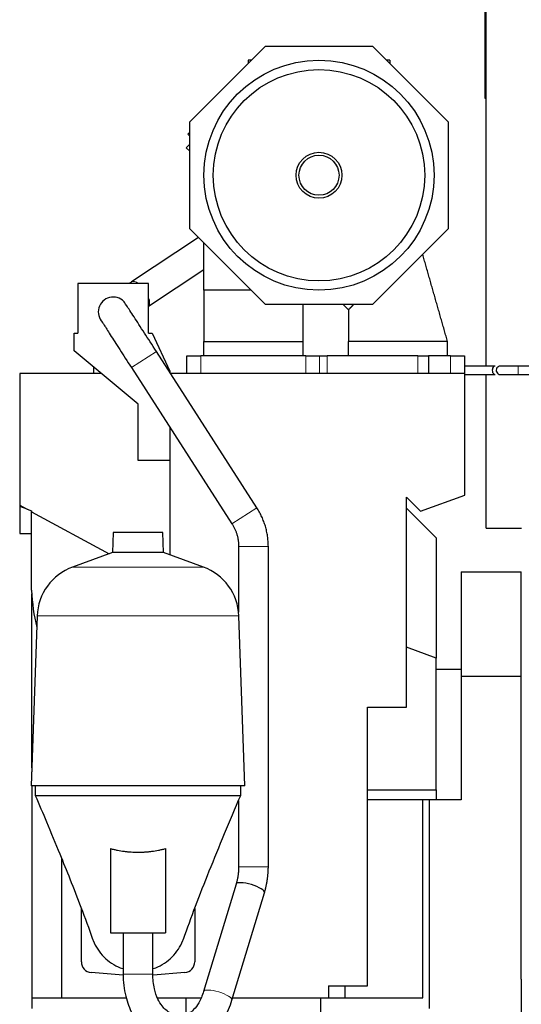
# Model space of a CAD drawing. Header units: inches. Extents: x 0 to 23760, y -13 to 16800.
# Tile 159 of 209: x 14901 to 15609, y 13331 to 14722. Entities that reach past the tile are written whole.
import ezdxf

# ---------------------------------------------------------------- set-up
doc = ezdxf.new("R2010")
doc.units = ezdxf.units.IN
doc.layers.add('254', color=7, linetype='Continuous', true_color=0xffffff)

msp = doc.modelspace()

# ---------------------------------------------------------------- linework, layer by layer
at = {"layer": '254', "color": 2, "linetype": 'Continuous', "lineweight": 25}
for p, q in [((15559.217, 14232.465), (15559.217, 14803.477)), ((15557.717, 14610.446), (15557.717, 14773.446)), ((15140.669, 14577.556), (15247.575, 14684.462)), ((15247.575, 14684.462), (15398.763, 14684.462)), ((15398.763, 14684.462), (15505.669, 14577.556)), ((15227.575, 14664.462), (15223.169, 14664.462)), ((15223.169, 14664.462), (15223.169, 14660.056)), ((15423.169, 14664.462), (15418.763, 14664.462)), ((15423.169, 14664.462), (15423.169, 14660.056)), ((15559.217, 14610.446), (15557.717, 14610.446)), ((15140.669, 14426.368), (15140.669, 14577.556)), ((15505.669, 14577.556), (15505.669, 14426.368)), ((15137.907, 14559.945), (15140.67, 14562.707)), ((15140.67, 14557.183), (15137.907, 14559.945)), ((15140.67, 14545.737), (15135.786, 14540.853)), ((15135.786, 14540.853), (15140.669, 14535.969)), ((15247.575, 14319.462), (15140.669, 14426.368)), ((15505.669, 14426.368), (15398.763, 14319.462)), ((15152.95, 14414.083), (15058.491, 14351.327)), ((15160.669, 14339.462), (15160.669, 14406.367)), ((15082.719, 14316.998), (15160.669, 14368.787)), ((14982.717, 14348.962), (14982.717, 14278.962)), ((15082.717, 14348.962), (14982.717, 14348.962)), ((15082.717, 14278.962), (15082.717, 14348.962)), ((15160.946, 14339.462), (15160.683, 14339.462)), ((15398.763, 14319.462), (15247.575, 14319.462)), ((15357.177, 14319.462), (15364.674, 14311.964)), ((14977.717, 14278.962), (14982.717, 14278.962)), ((14977.717, 14253.962), (14977.717, 14278.962)), ((15082.717, 14278.962), (15087.717, 14278.962)), ((15087.717, 14278.962), (15112.717, 14225.349)), ((15067.717, 14178.443), (14977.717, 14253.962)), ((15160.669, 14266.962), (15230.776, 14266.962)), ((15160.669, 14246.962), (15160.669, 14266.962)), ((15230.776, 14266.962), (15300.674, 14266.962)), ((15300.674, 14246.962), (15300.674, 14266.962)), ((15364.674, 14246.962), (15364.674, 14266.962)), ((15364.674, 14266.962), (15364.675, 14266.962)), ((15504.647, 14266.962), (15504.674, 14266.962)), ((15504.674, 14246.962), (15504.674, 14266.962)), ((15504.675, 14266.962), (15504.674, 14266.962)), ((15235.615, 14032.324), (15093.619, 14253.044)), ((15136.674, 14246.962), (15156.174, 14246.962)), ((15136.674, 14221.962), (15136.674, 14246.962)), ((15304.77, 14246.962), (15156.174, 14246.962)), ((15304.77, 14246.962), (15323.822, 14246.962)), ((15323.822, 14246.962), (15334.57, 14246.962)), ((15462.674, 14246.962), (15334.57, 14246.962)), ((15462.674, 14246.962), (15477.674, 14246.962)), ((15508.674, 14246.962), (15477.673, 14246.962)), ((15477.674, 14246.962), (15477.674, 14221.962)), ((15508.674, 14246.962), (15528.674, 14246.962)), ((15528.674, 14246.962), (15528.674, 14221.962)), ((15004.714, 14231.309), (15004.714, 14221.962)), ((15058.297, 14230.32), (15200.293, 14009.6)), ((15571.959, 14232.462), (15528.675, 14232.462)), ((15015.853, 14221.962), (14900.717, 14221.962)), ((14900.717, 14221.962), (14900.717, 14035.824)), ((15112.717, 14225.349), (15112.717, 14223.357)), ((15528.917, 14221.962), (15113.621, 14221.962)), ((15304.77, 14221.962), (15156.174, 14221.962)), ((15528.917, 14049.962), (15528.917, 14221.962)), ((15528.917, 14220.462), (15571.959, 14220.462)), ((15559.217, 14003.477), (15559.217, 14220.465)), ((15067.717, 14098.962), (15067.717, 14178.443)), ((15112.717, 14145.721), (15112.717, 13965.766)), ((15112.717, 14098.962), (15067.717, 14098.962)), ((15446.717, 13750.604), (15446.717, 14047.496)), ((15446.717, 14047.496), (15466.556, 14027.657)), ((15466.556, 14027.657), (15528.917, 14049.962)), ((14900.717, 14035.824), (14900.717, 14033.962)), ((14900.717, 14035.824), (14911.12, 14030.176)), ((14900.717, 14033.964), (14900.717, 13995.977)), ((14911.12, 14030.176), (14900.717, 14033.962)), ((15446.715, 14031.964), (15488.717, 13989.962)), ((15446.715, 14031.964), (15488.717, 13989.962)), ((14911.12, 14030.176), (14917.448, 14027.872)), ((14917.448, 14027.872), (14917.448, 14026.74)), ((14917.448, 13915.709), (14917.448, 14026.74)), ((14917.448, 14026.74), (15026.924, 13967.299)), ((14900.717, 13995.977), (14917.448, 13995.977)), ((15032.665, 13997.502), (15031.67, 13969.026)), ((15102.769, 13997.502), (15032.665, 13997.502)), ((15103.764, 13969.026), (15102.769, 13997.502)), ((15488.717, 13989.962), (15488.717, 13819.944)), ((15559.217, 14003.477), (15609.225, 14003.477)), ((15209.674, 13977.679), (15209.674, 13884.838)), ((15251.674, 13525.416), (15251.674, 13977.679)), ((15031.67, 13969.026), (14975.373, 13948.535)), ((15103.764, 13969.026), (15031.67, 13969.026)), ((15160.061, 13948.535), (15103.764, 13969.026)), ((15523.717, 13941.977), (15523.717, 13794.486)), ((15523.717, 13941.977), (15608.717, 13941.977)), ((15608.717, 13794.486), (15608.717, 13941.977)), ((15608.717, 13926.288), (15609.218, 13926.288)), ((14917.717, 13664.963), (14917.717, 13910.666)), ((14925.412, 13879.771), (14917.024, 13639.548)), ((15218.41, 13639.548), (15210.021, 13879.771)), ((15488.717, 13819.947), (15446.717, 13835.234)), ((15488.717, 13633.962), (15488.717, 13819.947)), ((15488.717, 13804.577), (15523.715, 13804.577)), ((15523.717, 13794.487), (15523.717, 13619.962)), ((15608.717, 13776.665), (15608.717, 13794.488)), ((15608.717, 13397.512), (15608.717, 13776.669)), ((15391.717, 13750.604), (15446.717, 13750.604)), ((15391.717, 13356.977), (15391.717, 13750.604)), ((14917.913, 13664.962), (14917.717, 13664.962)), ((14917.717, 13664.962), (14917.717, 13659.401)), ((15218.41, 13639.548), (14917.024, 13639.548)), ((14917.717, 13639.546), (14917.717, 13339.962)), ((14922.717, 13639.548), (14922.717, 13625.977)), ((15212.717, 13625.977), (15212.717, 13639.548)), ((15391.717, 13633.962), (15488.717, 13633.962)), ((15488.717, 13633.964), (15488.717, 13619.962)), ((15209.674, 13618.667), (15209.674, 13525.416)), ((15469.717, 13619.962), (15391.717, 13619.962)), ((15478.717, 13619.962), (15469.717, 13619.962)), ((15469.717, 13339.962), (15469.717, 13619.962)), ((15478.717, 13619.962), (15478.717, 13324.962)), ((15523.717, 13619.962), (15478.717, 13619.962)), ((15029.067, 13550.934), (15029.067, 13431.977)), ((15106.367, 13550.934), (15106.367, 13431.977)), ((14959.717, 13537.46), (14959.717, 13339.977)), ((15206.118, 13500.873), (15160.163, 13349.281)), ((15200.357, 13337.096), (15246.312, 13488.688)), ((14987.717, 13390.977), (14987.717, 13466.379)), ((15147.717, 13466.343), (15147.717, 13390.977)), ((15029.067, 13431.977), (15106.367, 13431.977)), ((15046.717, 13431.977), (15046.717, 13373.825)), ((15088.717, 13373.825), (15088.717, 13431.977)), ((15608.717, 13397.512), (15609.218, 13397.512)), ((15608.717, 13366.441), (15608.717, 13397.512)), ((15046.925, 13372.052), (15001.41, 13376.034)), ((15134.024, 13376.034), (15088.894, 13372.086)), ((15608.717, 13366.442), (15608.717, 13311.032)), ((15336.717, 13356.977), (15336.717, 13339.977)), ((15336.717, 13356.977), (15391.717, 13356.977)), ((15359.717, 13356.977), (15359.717, 13339.977)), ((14917.717, 13339.964), (14917.717, 13324.962)), ((14917.717, 13339.962), (15051.31, 13339.962)), ((14959.717, 13339.977), (15051.304, 13339.977)), ((15095.313, 13339.977), (15135.717, 13339.977)), ((15095.323, 13339.962), (15135.722, 13339.962)), ((15135.717, 13339.977), (15156.311, 13339.977)), ((15135.717, 13315.977), (15135.717, 13339.977)), ((15201.231, 13339.977), (15325.717, 13339.977)), ((15325.713, 13339.977), (15336.717, 13339.977)), ((15325.714, 13339.962), (15469.717, 13339.962)), ((15325.717, 13315.977), (15325.717, 13339.977)), ((15336.717, 13339.977), (15359.717, 13339.977))]:
    msp.add_line(p, q, dxfattribs=at)
at = {"layer": '254', "color": 110, "linetype": 'Continuous', "lineweight": 13}
for p, q in [((15058.297, 14230.32), (15093.619, 14253.044)), ((15156.174, 14246.962), (15156.174, 14221.962)), ((15304.77, 14221.962), (15304.77, 14246.962)), ((15323.822, 14221.962), (15323.822, 14246.962)), ((15334.57, 14246.962), (15334.57, 14221.962)), ((15462.674, 14221.962), (15462.674, 14246.962)), ((15508.674, 14221.962), (15508.674, 14246.962)), ((15604.281, 14232.461), (15604.281, 14220.462)), ((15200.293, 14009.6), (15235.615, 14032.324)), ((15209.674, 13977.679), (15251.674, 13977.679)), ((15160.061, 13948.535), (14975.373, 13948.535)), ((15210.021, 13879.771), (14925.412, 13879.771)), ((15209.674, 13525.416), (15251.674, 13525.416)), ((15067.717, 13373.825), (15046.717, 13373.825)), ((15088.717, 13373.825), (15067.717, 13373.825))]:
    msp.add_line(p, q, dxfattribs=at)
at = {"layer": '254', "color": 2, "linetype": 'Continuous', "lineweight": 25}
for radius in [162.362, 149.215, 32.362, 28.291]:
    msp.add_circle((15323.169, 14501.962), radius, dxfattribs=at)
for centre, radius, start, end in [((15032.674, 14308.962), 21, 44.173125, 224.746875), ((15579.281, 14226.462), 6, 99.669375, 285.294375), ((15001.366, 13877.119), 76, 110, 178), ((15134.068, 13877.119), 76, 2, 70), ((15194.651, 13927.964), 277.474, 182.531357, 193.492239), ((15002.717, 13390.977), 15, 180, 265), ((15132.717, 13390.977), 15, 275, 0)]:
    msp.add_arc(centre, radius, start, end, dxfattribs=at)
at = {"layer": '254', "color": 110, "linetype": 'Continuous', "lineweight": 13}
for centre, major_axis, ratio, start_param, end_param in [((15070.112, 14333.835), (11.621, -17.491), 0.43815547, 2.26714997, 3.14159265), ((15070.112, 14333.835), (11.621, -17.491), 0.43815547, 0.14461145, 1.02131214), ((15180.26, 13343.189), (20.097, -6.092), 0.26120987, 0.00274889, 3.14159265)]:
    msp.add_ellipse(centre, major_axis=major_axis, ratio=ratio, start_param=start_param, end_param=end_param, dxfattribs=at)
at = {"layer": '254', "color": 2, "linetype": 'Continuous', "lineweight": 25}
for centre, major_axis, ratio, start_param, end_param in [((15571.959, 14226.462), (0, 6), 0.70710668, 0.00068722, 3.14237805), ((15226.215, 13494.78), (20.097, -6.092), 0.26120987, 0, 3.14159265)]:
    msp.add_ellipse(centre, major_axis=major_axis, ratio=ratio, start_param=start_param, end_param=end_param, dxfattribs=at)
for points, degree in [([(15504.674, 14266.962), (15487.119, 14328.611), (15469.564, 14390.26)], 2), ([(15504.674, 14266.962), (15487.119, 14328.611), (15469.564, 14390.26)], 2), ([(15058.481, 14351.32), (15057.206, 14350.473), (15055.959, 14349.643), (15054.739, 14348.831)], 3), ([(15160.683, 14339.462), (15160.658, 14339.462), (15160.665, 14339.462), (15160.67, 14339.462)], 3), ([(15160.669, 14339.462), (15160.668, 14339.462), (15160.669, 14339.462), (15160.669, 14339.462)], 3), ([(15160.669, 14339.462), (15160.668, 14339.462), (15160.669, 14339.462), (15160.669, 14339.462)], 3), ([(15160.669, 14339.462), (15160.669, 14303.212), (15160.669, 14266.962)], 2), ([(15160.669, 14339.462), (15160.67, 14339.462), (15160.669, 14339.462)], 2), ([(15160.67, 14339.462), (15160.67, 14303.212), (15160.67, 14266.962)], 2), ([(15300.675, 14266.962), (15300.675, 14293.211), (15300.675, 14319.461)], 2), ([(15364.674, 14311.964), (15364.674, 14289.463), (15364.674, 14266.962)], 2), ([(15364.737, 14312.027), (15366.242, 14313.532)], 1), ([(15366.242, 14313.532), (15372.172, 14319.462)], 1), ([(15434.675, 14266.962), (15364.674, 14266.962)], 1), ([(15504.674, 14266.962), (15434.675, 14266.962)], 1), ([(15703.781, 14232.461), (15604.281, 14232.461)], 1), ([(15604.281, 14220.462), (15703.781, 14220.462)], 1), ([(15251.674, 13977.679), (15251.305, 14007.253), (15235.615, 14032.324)], 2), ([(15200.293, 14009.6), (15209.781, 13995.049), (15209.674, 13977.679)], 2), ([(15523.717, 13794.486), (15608.717, 13794.486)], 1), ([(14922.717, 13625.977), (14922.717, 13625.977), (14922.833, 13625.977), (14923.357, 13625.977), (14924.229, 13625.977), (14925.446, 13625.977), (14927.006, 13625.977), (14928.905, 13625.977), (14931.138, 13625.977), (14933.701, 13625.977), (14936.586, 13625.977), (14939.787, 13625.977), (14943.296, 13625.977), (14947.105, 13625.977), (14951.205, 13625.977), (14955.585, 13625.977), (14960.236, 13625.977), (14965.145, 13625.977), (14970.302, 13625.977), (14975.693, 13625.977), (14981.306, 13625.977), (14987.127, 13625.977), (14993.142, 13625.977), (14999.337, 13625.977), (15005.697, 13625.977), (15012.206, 13625.977), (15018.848, 13625.977), (15025.609, 13625.977), (15032.471, 13625.977), (15039.417, 13625.977), (15046.432, 13625.977), (15053.499, 13625.977), (15060.599, 13625.977), (15067.717, 13625.977), (15074.835, 13625.977), (15081.935, 13625.977), (15089.001, 13625.977), (15096.016, 13625.977), (15102.963, 13625.977), (15109.825, 13625.977), (15116.586, 13625.977), (15123.228, 13625.977), (15129.737, 13625.977), (15136.097, 13625.977), (15142.292, 13625.977), (15148.307, 13625.977), (15154.128, 13625.977), (15159.741, 13625.977), (15165.132, 13625.977), (15170.289, 13625.977), (15175.198, 13625.977), (15179.848, 13625.977), (15184.229, 13625.977), (15188.328, 13625.977), (15192.138, 13625.977), (15195.647, 13625.977), (15198.848, 13625.977), (15201.733, 13625.977), (15204.296, 13625.977), (15206.529, 13625.977), (15208.428, 13625.977), (15209.988, 13625.977), (15211.205, 13625.977), (15212.077, 13625.977), (15212.6, 13625.977), (15212.717, 13625.977), (15212.717, 13625.977)], 3), ([(15209.674, 13525.416), (15209.751, 13512.549), (15206.114, 13500.86)], 2), ([(15246.315, 13488.7), (15251.543, 13506.467), (15251.674, 13525.416)], 2)]:
    msp.add_open_spline(points, degree=degree, dxfattribs=at)
for points, knots in [([(15160.669, 14339.462), (15160.666, 14339.462), (15160.668, 14339.462), (15160.669, 14339.462), (15160.669, 14339.462)], [0, 0, 0, 0, 0.97214874, 1, 1, 1, 1]), ([(15160.67, 14339.462), (15160.67, 14339.462), (15160.675, 14339.462), (15160.671, 14339.462), (15160.67, 14339.462), (15160.67, 14339.462)], [0, 0, 0, 0, 0.05180092, 0.9426792, 1, 1, 1, 1]), ([(15160.67, 14339.462), (15160.672, 14339.462), (15160.67, 14339.462), (15160.67, 14339.462), (15160.67, 14339.462)], [0, 0, 0, 0, 0.97312199, 1, 1, 1, 1]), ([(15161.237, 14339.462), (15161.231, 14339.462), (15161.135, 14339.462), (15161.042, 14339.462), (15160.946, 14339.462)], [0, 0, 0, 0, 0.06094147, 1, 1, 1, 1]), ([(15161.781, 14339.462), (15161.776, 14339.462), (15161.593, 14339.462), (15161.41, 14339.462), (15161.237, 14339.462)], [0, 0, 0, 0, 0.02780103, 1, 1, 1, 1]), ([(15162.889, 14339.462), (15162.879, 14339.462), (15162.511, 14339.462), (15162.142, 14339.462), (15161.781, 14339.462)], [0, 0, 0, 0, 0.02690254, 1, 1, 1, 1]), ([(15227.575, 14339.462), (15216.94, 14339.462), (15200.473, 14339.462), (15181.089, 14339.462), (15170.88, 14339.462), (15165.787, 14339.462), (15163.607, 14339.462), (15162.889, 14339.462)], [0, 0, 0, 0, 0.49318875, 0.76373395, 0.89900656, 0.96664286, 1, 1, 1, 1]), ([(15093.619, 14253.044), (15087.633, 14262.346), (15076.466, 14279.67), (15061.252, 14303.171), (15050.735, 14319.279), (15048.067, 14323.209), (15047.744, 14323.587)], [0, 0, 0, 0, 0.24524416, 0.493776, 0.74554483, 1, 1, 1, 1]), ([(15017.582, 14294.341), (15017.573, 14294.244), (15019.264, 14291.406), (15027.816, 14277.881), (15041.692, 14256.166), (15052.392, 14239.5), (15058.297, 14230.32)], [0, 0, 0, 0, 0.22945456, 0.48281024, 0.73965972, 1, 1, 1, 1]), ([(15604.281, 14232.461), (15600.811, 14232.459), (15594.33, 14232.448), (15585.493, 14232.405), (15579.392, 14232.339), (15577.866, 14232.281), (15577.697, 14232.249)], [0, 0, 0, 0, 0.24439764, 0.49272429, 0.74483524, 1, 1, 1, 1]), ([(15580.865, 14220.675), (15580.783, 14220.642), (15581.716, 14220.584), (15586.768, 14220.518), (15594.733, 14220.476), (15600.883, 14220.464), (15604.281, 14220.462)], [0, 0, 0, 0, 0.24444608, 0.4921938, 0.74401432, 1, 1, 1, 1]), ([(14922.717, 13625.977), (14928.08, 13613.457), (14939.842, 13585.72), (14956.215, 13546.318), (14972.396, 13506.18), (14988.009, 13466.037), (14998.353, 13437.979), (15003.67, 13423.129)], [0, 0, 0, 0, 0.17830434, 0.39743033, 0.57099473, 0.77059876, 1, 1, 1, 1]), ([(15131.761, 13423.122), (15137.263, 13438.476), (15148.984, 13470.261), (15175.091, 13536.857), (15197.003, 13589.607), (15212.717, 13625.977)], [0, 0, 0, 0, 0.2369354, 0.48570236, 1, 1, 1, 1]), ([(15029.067, 13550.934), (15030.65, 13550.512), (15032.237, 13550.117), (15035.415, 13549.38), (15037.008, 13549.037), (15041.793, 13548.087), (15044.995, 13547.558), (15049.815, 13546.922), (15051.424, 13546.737), (15054.649, 13546.418), (15056.264, 13546.284), (15059.501, 13546.07), (15061.122, 13545.99), (15064.37, 13545.882), (15065.997, 13545.855), (15069.257, 13545.853), (15070.89, 13545.878), (15072.935, 13545.944), (15073.344, 13545.959), (15073.958, 13545.984), (15074.163, 13545.992), (15074.572, 13546.01), (15075.595, 13546.058), (15076.616, 13546.116), (15079.063, 13546.276), (15080.691, 13546.409), (15083.938, 13546.729), (15085.557, 13546.915), (15090.404, 13547.552), (15093.619, 13548.083), (15098.417, 13549.035), (15100.013, 13549.378), (15103.196, 13550.117), (15104.784, 13550.512), (15106.367, 13550.934)], [0, 0, 0, 0, 0.0625, 0.0625, 0.125, 0.125, 0.25, 0.25, 0.3125, 0.3125, 0.375, 0.375, 0.4375, 0.4375, 0.5, 0.5, 0.5625, 0.5625, 0.578125, 0.578125, 0.5859375, 0.5859375, 0.59375, 0.625, 0.625, 0.6875, 0.6875, 0.75, 0.75, 0.875, 0.875, 0.9375, 0.9375, 1, 1, 1, 1]), ([(15003.485, 13423.655), (15003.8, 13422.75), (15005.694, 13417.645), (15010.371, 13408.546), (15019.286, 13397.546), (15030.286, 13388.632), (15039.732, 13383.776), (15045.2, 13381.8), (15046.463, 13381.384)], [0, 0, 0, 0, 0.04762432, 0.26913279, 0.49064127, 0.71214974, 0.93365821, 1, 1, 1, 1]), ([(15088.964, 13381.382), (15090.229, 13381.798), (15095.7, 13383.775), (15105.148, 13388.632), (15116.148, 13397.546), (15125.063, 13408.546), (15129.737, 13417.641), (15131.631, 13422.741), (15131.944, 13423.643)], [0, 0, 0, 0, 0.0664599, 0.28799291, 0.50952592, 0.73105893, 0.95259194, 1, 1, 1, 1]), ([(15046.717, 13373.825), (15046.704, 13362.866), (15048.983, 13343.536), (15058.066, 13318.551), (15069.128, 13301.779), (15079.081, 13291.576), (15087.436, 13285.165), (15097.611, 13279.069), (15111.39, 13273.871), (15126.104, 13272.359), (15138.279, 13273.59), (15148.847, 13276.231), (15161.553, 13281.949), (15176.207, 13293.148), (15190.542, 13311.77), (15197.531, 13327.745), (15200.36, 13337.108)], [0, 0, 0, 0, 0.11621851, 0.21577346, 0.29515463, 0.35407723, 0.39305266, 0.42804147, 0.50468721, 0.58227393, 0.61996753, 0.66362126, 0.72407522, 0.80119456, 0.89450269, 1, 1, 1, 1]), ([(15160.159, 13349.269), (15158.386, 13343.168), (15154.431, 13333.59), (15146.904, 13323.485), (15140.129, 13318.171), (15133.486, 13315.254), (15127.438, 13314.325), (15120.62, 13315.127), (15113.804, 13317.848), (15107.45, 13322.318), (15101.091, 13329.116), (15095.088, 13338.8), (15089.864, 13354.123), (15088.625, 13366.464), (15088.717, 13373.825)], [0, 0, 0, 0, 0.115769, 0.20757263, 0.28174, 0.33914012, 0.41796935, 0.49487356, 0.56960622, 0.64270711, 0.70119451, 0.77904274, 0.87682269, 1, 1, 1, 1])]:
    msp.add_open_spline(points, degree=3, knots=knots, dxfattribs=at)

doc.saveas('drawing.dxf')
